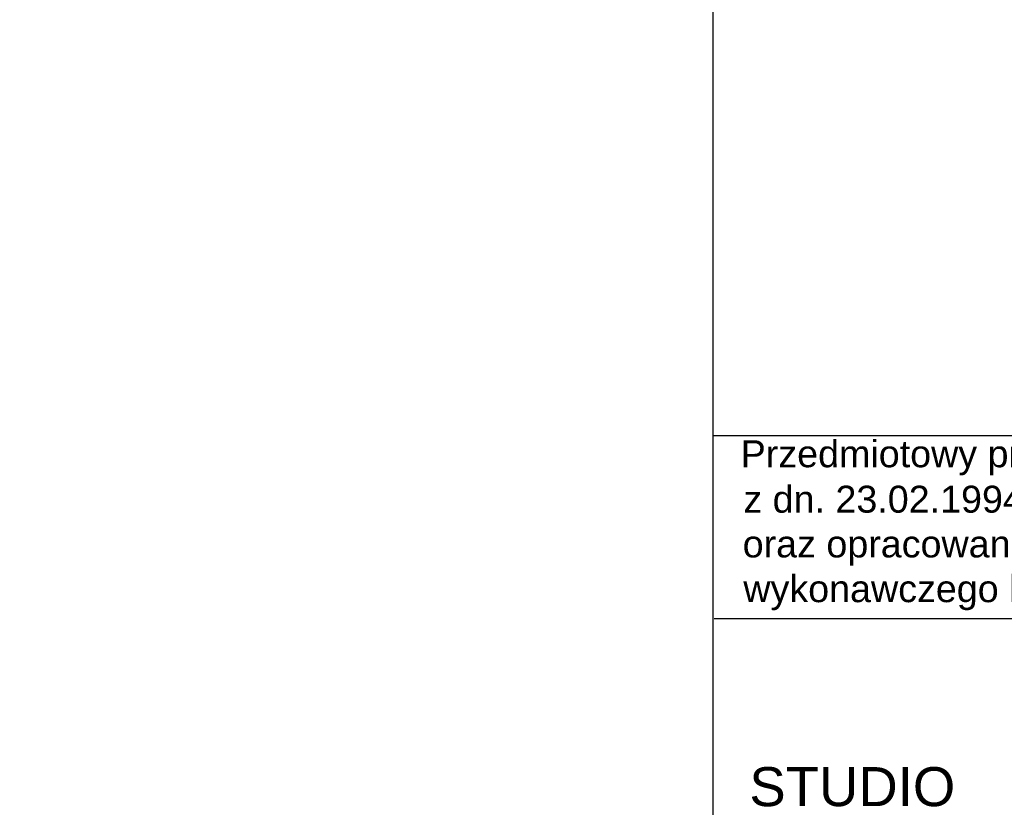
# Model space of a CAD drawing. Header units: millimetres. Extents: x 884 to 1304, y -359 to 61.
# Tile 7 of 10: x 1146 to 1209, y -306 to -256. Entities that reach past the tile are written whole.
import ezdxf

# ---------------------------------------------------------------- set-up
doc = ezdxf.new("R2010")
doc.units = ezdxf.units.MM
doc.header["$XCLIPFRAME"] = 2
doc.layers.add('PDF_A-TABELKA', color=7, linetype='Continuous')
doc.layers.add('PDF_Text', color=7, linetype='Continuous')
doc.layers.add('SQ_TAB TEKST', color=8, linetype='Continuous', lineweight=0)
doc.styles.add('PDF ArialMT', font='arial.ttf')
doc.styles.add('PDF ComicSansMS', font='arial.ttf')
picture_1 = doc.add_image_def('image1.png', size_in_pixel=(6490, 4735))

# ---------------------------------------------------------------- blocks, each defined once
blk = doc.blocks.new('tabelka')
at = {"layer": 'PDF_A-TABELKA', "lineweight": 25}
for points in [[(26628.5, -28113.82), (26628.5, -27397.28), (25541.98, -27397.28), (25541.98, -28113.82)], [(25541.98, -27397.28), (25541.98, -28019.87)], [(26629.35, -27514.08), (25542.83, -27514.08)]]:
    blk.add_lwpolyline(points, dxfattribs=at)
at = {"layer": 'PDF_Text', "attachment_point": 4}
for s, insert, char_height, style in [('Przedmiotowy projekt jest chroniony prawem autorskim z dn. 4 lutego 1994r. (Dziennik Ustaw nr 24', (25559.83, -27411.29), 17.2174, 'PDF ArialMT'), ('z dn. 23.02.1994r.). Zwielokrotnienie egzemplarzy, odsprzedaż lub inne wprowadzanie do obrotu', (25561.54, -27440.28), 17.2174, 'PDF ArialMT'), ('oraz opracowanie zależne w postaci koncepcji ostatecznej i projektu budowlanego lub', (25561.11, -27468.84), 17.2174, 'PDF ArialMT'), ('wykonawczego bez zgody autorów jest zabronione.', (25561.54, -27497.4), 17.2174, 'PDF ArialMT'), ('STUDIO', (25565.37, -27621.35), 24.925, 'PDF ComicSansMS')]:
    blk.add_mtext(s, dxfattribs=dict(at, insert=insert, char_height=char_height, style=style))

msp = doc.modelspace()

# ---------------------------------------------------------------- block references
at = {"layer": 'SQ_TAB TEKST', "lineweight": 35, "xscale": 0.1, "yscale": 0.1, "zscale": 0.1}
msp.add_blockref('tabelka', (-1364.032, 2457.26), dxfattribs=at)

# ---------------------------------------------------------------- pictures from other files: only their frames are drawn
at = {"color": 18, "ltscale": 2, "true_color": 0x000000}
image = msp.add_image(picture_1, insert=(893.818, 55.878), size_in_units=(412.606, 301.031), rotation=-90, dxfattribs=at)
image.set_boundary_path([(-0.5, 73.163), (6448.513, 4734.5)])

doc.saveas('drawing.dxf')
